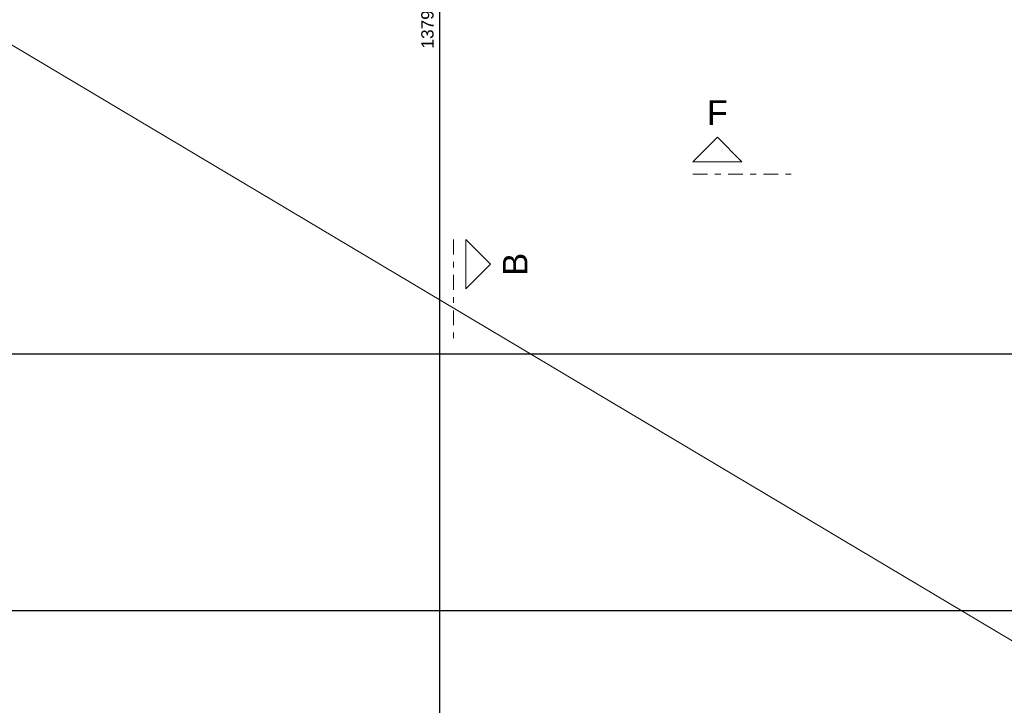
# Model space of a CAD drawing. Header units: millimetres. Extents: x 0 to 119, y 0 to 84.
# Tile 19 of 35: x 47 to 64, y 43 to 55. Entities that reach past the tile are written whole.
import ezdxf

# ---------------------------------------------------------------- set-up
doc = ezdxf.new("R2010")
doc.units = ezdxf.units.MM
doc.header["$MEASUREMENT"] = 0
doc.linetypes.add('DASHDOT', pattern=[2.54, 1.27, -0.635, 0, -0.635])
doc.linetypes.add('NULL', pattern=[0])
doc.layers.get('0').update_dxf_attribs({"lineweight": 18})
for name, color, linetype, lineweight in [('FO-Aberturas', 7, 'Continuous', 5), ('FO-Cortes', 9, 'DASHDOT', 5), ('FO-Cotas', 5, 'Continuous', 5)]:
    doc.layers.add(name, color=color, linetype=linetype, lineweight=lineweight)
doc.styles.add('Arial', font='txt')
doc.dimstyles.new('UM_50.000000', dxfattribs={"dimtxt": 0.18, "dimasz": 0.1, "dimexe": 0.1, "dimexo": 0.2, "dimgap": 0, "dimtad": 1, "dimtih": 1, "dimtoh": 1, "dimdec": 1, "dimlfac": 50, "dimzin": 0, "dimdsep": 46, "dimtxsty": 'Standard', "dimcen": 0.09, "dimdle": 0.1, "dimadec": 1, "dimazin": 2, "dimtfac": 1, "dimtdec": 4, "dimtofl": 0, "dimtmove": 0, "dimatfit": 3, "dimfxl": 1, "dimtolj": 1, "dimarcsym": 0})

# ---------------------------------------------------------------- blocks, each defined once
blk = doc.blocks.new('_Oblique')
at = {"color": 0, "linetype": 'ByBlock', "lineweight": -2}
blk.add_line((-0.5, -0.5), (0.5, 0.5), dxfattribs=at)
blk = doc.blocks.new('*D102')
at = {"layer": 'Defpoints', "color": 0}
for p in [(23.058, 44.593), (65.575, 44.593), (65.575, 44.593)]:
    blk.add_point(p, dxfattribs=at)
at = {"layer": 'FO-Cotas', "color": 0, "lineweight": -2}
blk.add_line((22.958, 44.593), (65.675, 44.593), dxfattribs=at)
at = {"layer": 'FO-Cotas', "color": 0, "lineweight": -2, "xscale": 0.1, "yscale": 0.1, "zscale": 0.1, "rotation": 180}
blk.add_blockref('_Oblique', (23.058, 44.593), dxfattribs=at)
at = {"layer": 'FO-Cotas', "color": 0, "lineweight": -2, "xscale": 0.1, "yscale": 0.1, "zscale": 0.1}
blk.add_blockref('_Oblique', (65.575, 44.593), dxfattribs=at)
at = {"layer": 'FO-Cotas', "color": 7, "insert": (44.316, 44.805), "char_height": 0.2118, "attachment_point": 5, "rotation": 0.0057, "style": 'Arial'}
blk.add_mtext('\\A1;2125.8', dxfattribs=at)
blk = doc.blocks.new('*D113')
at = {"layer": 'Defpoints', "color": 0}
for p in [(23.058, 49.006), (69.395, 49.006), (69.395, 49.006)]:
    blk.add_point(p, dxfattribs=at)
at = {"layer": 'FO-Cotas', "color": 0, "lineweight": -2}
blk.add_line((22.958, 49.006), (69.495, 49.006), dxfattribs=at)
at = {"layer": 'FO-Cotas', "color": 0, "lineweight": -2, "xscale": 0.1, "yscale": 0.1, "zscale": 0.1, "rotation": 180}
blk.add_blockref('_Oblique', (23.058, 49.006), dxfattribs=at)
at = {"layer": 'FO-Cotas', "color": 0, "lineweight": -2, "xscale": 0.1, "yscale": 0.1, "zscale": 0.1}
blk.add_blockref('_Oblique', (69.395, 49.006), dxfattribs=at)
at = {"layer": 'FO-Cotas', "color": 7, "insert": (46.226, 49.218), "char_height": 0.2118, "attachment_point": 5, "rotation": 0.0057, "style": 'Arial'}
blk.add_mtext('\\A1;2316.8', dxfattribs=at)
blk = doc.blocks.new('*D173')
at = {"layer": 'Defpoints', "color": 0}
for p in [(54.252, 68.505), (54.252, 68.505), (54.252, 40.915)]:
    blk.add_point(p, dxfattribs=at)
at = {"layer": 'FO-Cotas', "color": 0, "lineweight": -2}
blk.add_line((54.252, 40.815), (54.252, 68.605), dxfattribs=at)
at = {"layer": 'FO-Cotas', "color": 0, "lineweight": -2, "xscale": 0.1, "yscale": 0.1, "zscale": 0.1}
for p, rotation in [((54.252, 68.505), 90), ((54.252, 40.915), 270)]:
    blk.add_blockref('_Oblique', p, dxfattribs=dict(at, rotation=rotation))
at = {"layer": 'FO-Cotas', "color": 7, "insert": (54.04, 54.71), "char_height": 0.2118, "attachment_point": 5, "rotation": 90, "style": 'Arial'}
blk.add_mtext('\\A1;1379.5', dxfattribs=at)

msp = doc.modelspace()

# ---------------------------------------------------------------- linework, layer by layer
at = {"layer": 'FO-Aberturas'}
msp.add_line((23.058, 68.5052), (65.575, 43.1902), dxfattribs=at)
at = {"layer": 'FO-Cortes', "ltscale": 0.2}
for p, q in [((58.6038, 52.0971), (60.2982, 52.0971)), ((54.4897, 50.9704), (54.4897, 49.276))]:
    msp.add_line(p, q, dxfattribs=at)
at = {"layer": 'FO-Cortes', "linetype": 'Continuous', "ltscale": 0.2}
for points in [[(58.6038, 52.3089), (59.451, 52.3089), (59.0274, 52.7325), (58.6038, 52.3089)], [(54.7015, 50.9704), (54.7015, 50.1232), (55.1251, 50.5468), (54.7015, 50.9704)]]:
    msp.add_lwpolyline(points, close=True, dxfattribs=at)

# ---------------------------------------------------------------- texts
at = {"layer": 'FO-Cortes', "linetype": 'NULL', "ltscale": 0.2, "insert": (59.027, 52.944), "char_height": 0.4236, "width": 0.708574, "attachment_point": 8, "line_spacing_factor": 0.798, "style": 'Arial'}
msp.add_mtext('F', dxfattribs=at)
at = {"layer": 'FO-Cortes', "linetype": 'NULL', "ltscale": 0.2, "insert": (55.7604, 50.5472), "char_height": 0.4236, "width": 0.773711, "attachment_point": 8, "rotation": 90.00021, "line_spacing_factor": 0.798, "style": 'Arial'}
msp.add_mtext('B', dxfattribs=at)

# ---------------------------------------------------------------- dimensions: what is measured, and where the dimension line sits
at = {"layer": 'FO-Cotas'}
dim = msp.add_linear_dim(base=(54.252, 68.5054), p1=(54.252, 40.9152), p2=(54.252, 68.5054), angle=90, dimstyle='UM_50.000000', override={"dimtxt": 0.2118, "dimasz": 0.1, "dimexe": 0.1, "dimexo": 0.2, "dimtad": 1, "dimtih": 0, "dimtoh": 0, "dimdec": 1, "dimlfac": 50, "dimzin": 8, "dimtxsty": 'Arial', "dimblk": 'Oblique', "dimblk1": 'Oblique', "dimblk2": 'Oblique', "dimsah": 1, "dimdle": 0.1, "dimse1": 1, "dimse2": 1, "dimclrt": 7, "dimadec": 1, "dimazin": 3, "dimtmove": 2, "dimldrblk": 'Oblique'}, dxfattribs=at)
dim.commit()
dim.dimension.update_dxf_attribs({"geometry": '*D173', "text_midpoint": (54.0402, 54.7103), "dimtype": 160, "text_rotation": 90})
for base, p1, p2, picture, middle in [((69.3946, 49.0062), (23.058, 49.0062), (69.3946, 49.0062), '*D113', (46.2263, 49.218)), ((65.5746, 44.593), (23.058, 44.593), (65.5746, 44.593), '*D102', (44.3163, 44.8048))]:
    dim = msp.add_linear_dim(base=base, p1=p1, p2=p2, dimstyle='UM_50.000000', override={"dimtxt": 0.2118, "dimasz": 0.1, "dimexe": 0.1, "dimexo": 0.2, "dimtad": 1, "dimtih": 0, "dimtoh": 0, "dimdec": 1, "dimlfac": 50, "dimzin": 8, "dimtxsty": 'Arial', "dimblk": 'Oblique', "dimblk1": 'Oblique', "dimblk2": 'Oblique', "dimsah": 1, "dimdle": 0.1, "dimse1": 1, "dimse2": 1, "dimclrt": 7, "dimadec": 1, "dimazin": 3, "dimtmove": 2, "dimldrblk": 'Oblique'}, dxfattribs=at)
    dim.commit()
    dim.dimension.update_dxf_attribs({"geometry": picture, "text_midpoint": middle, "dimtype": 160, "text_rotation": 0.00573})

doc.saveas('drawing.dxf')
